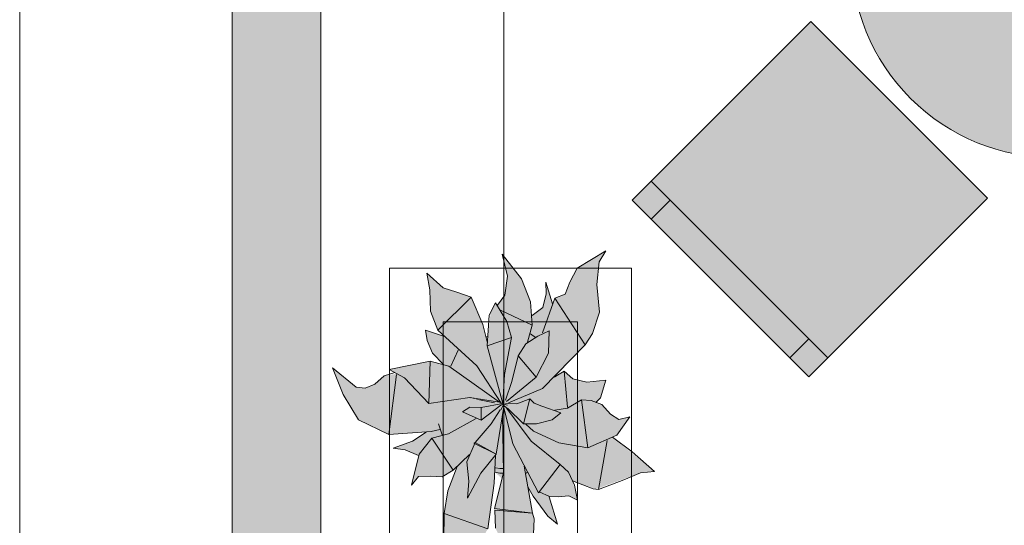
# Model space of a CAD drawing. Header units: millimetres. Extents: x -14761 to 157739, y -22400 to 107990.
# Tile 49 of 190: x 35550 to 37381, y 51458 to 52399. Entities that reach past the tile are written whole.
import ezdxf

# ---------------------------------------------------------------- set-up
doc = ezdxf.new("R2010")
doc.units = ezdxf.units.MM
doc.header["$MEASUREMENT"] = 0
doc.linetypes.add('Штриховая', pattern=[564.444447, 282.222223, -282.222223])
for name, color, linetype in [('Интерьер - Мебель', 7, 'Continuous'), ('Конструктив - Стены наружние фасад', 7, 'Continuous'), ('Элемент Модели - Зона', 7, 'Continuous'), ('Элемент Модели - Оси', 7, 'Continuous')]:
    doc.layers.add(name, color=color, linetype=linetype)

msp = doc.modelspace()

# ---------------------------------------------------------------- hatches: boundary and pattern name
at = {"layer": 'Интерьер - Мебель', "linetype": 'Continuous', "lineweight": 0, "true_color": 0xffffff}
for points in [[(37206.7, 52782.9, 1), (37737, 52252.6, 1)], [(37349.9, 52067), (37021.1, 52395.8), (36688.7, 52063.4), (37017.5, 51734.6)], [(36131.4, 51751.4), (36151.7, 51701.9), (36179.9, 51654.8), (36236.5, 51627.2), (36305.7, 51631.9), (36281.7, 51615.7), (36244.4, 51601.7), (36266.8, 51598.6), (36291.6, 51588.5), (36278.5, 51533), (36291.9, 51549.1), (36329, 51548.8), (36335.6, 51548.3), (36355.8, 51560.7), (36363.6, 51567.7), (36345.8, 51521), (36340.2, 51485.7), (36339, 51437.2), (36322.5, 51401), (36292.4, 51378.1), (36330.3, 51381.4), (36374.7, 51394.1), (36404.7, 51423), (36420.3, 51451.6), (36433.9, 51557), (36447.1, 51545), (36432.7, 51489.5), (36434.5, 51453.1), (36446.9, 51429.1), (36466.5, 51416.2), (36481.8, 51390.1), (36485.9, 51370.8), (36505.6, 51442), (36505, 51475.8), (36495.7, 51524.7), (36529.1, 51479.8), (36549.9, 51460.7), (36535.3, 51512), (36561.2, 51512.2), (36571.2, 51513.2), (36587.5, 51505.1), (36577.9, 51541), (36621.7, 51525.7), (36704.5, 51556), (36730.6, 51558.4), (36652.2, 51622.4), (36660.5, 51626), (36684.6, 51660.2), (36663.9, 51655.1), (36648.5, 51664.9), (36632.5, 51683.4), (36622.7, 51686.9), (36629.8, 51695.8), (36639.7, 51728.5), (36604.4, 51724.5), (36578.8, 51731.1), (36562.5, 51745), (36546.3, 51734.8), (36601.4, 51794.4), (36615.1, 51815), (36628.3, 51854.7), (36623.3, 51906.2), (36627.5, 51948.8), (36640, 51969.1), (36586.5, 51937.1), (36564.3, 51888.7), (36545.4, 51881.2), (36541.1, 51870.2), (36528.1, 51911.1), (36529.2, 51889.3), (36522.6, 51863.6), (36502.8, 51848.5), (36499.9, 51874), (36483.3, 51917.3), (36446.9, 51963.2), (36456.9, 51922.2), (36452.4, 51886.8), (36438.3, 51868.3), (36435, 51872.4), (36425.7, 51854.4), (36419.9, 51797.4), (36411, 51832.2), (36389.3, 51882.8), (36337.3, 51900.1), (36307.3, 51927.3), (36312.7, 51896.6), (36313.9, 51857.1), (36327.6, 51821.7), (36340.1, 51809.8), (36304.7, 51821.7), (36307.7, 51802), (36317.5, 51778.6), (36338.2, 51757.6), (36313.4, 51764), (36237.1, 51748.4), (36251.5, 51740.5), (36227.6, 51736.5), (36219, 51728.6), (36204.9, 51718.4), (36192.7, 51713.5), (36175.4, 51715.3)]]:
    msp.add_hatch(color=7, dxfattribs=at).paths.add_polyline_path(points)
at = {"layer": 'Конструктив - Стены наружние фасад', "linetype": 'Continuous', "lineweight": 0, "true_color": 0x000000}
for points in [[(35945, 54100), (35945, 42262.5), (35960, 42262.5), (35960, 54100)], [(35990, 53700), (35960, 53700), (35960, 42262.5), (35990, 42262.5)], [(35990, 53700), (35990, 42262.5), (36110, 42262.5), (36110, 53700)]]:
    msp.add_hatch(color=18, dxfattribs=at).paths.add_polyline_path(points)

# ---------------------------------------------------------------- linework, layer by layer
at = {"layer": 'Интерьер - Мебель', "color": 7, "linetype": 'Continuous', "lineweight": 15}
for p, q in [((37052.9, 51770), (36724.1, 52098.8)), ((36759.4, 52063.4), (36724.1, 52028.1)), ((36446.9, 51963.2), (36456.9, 51922.2)), ((36446.9, 51963.2), (36483.3, 51917.3)), ((36446.9, 51963.2), (36456.9, 51922.2)), ((36446.9, 51963.2), (36483.3, 51917.3)), ((36586.5, 51937.1), (36640, 51969.1)), ((36586.5, 51937.1), (36640, 51969.1)), ((36627.5, 51948.8), (36640, 51969.1)), ((36627.5, 51948.8), (36640, 51969.1)), ((36623.3, 51906.2), (36627.5, 51948.8)), ((36623.3, 51906.2), (36627.5, 51948.8)), ((36237.4, 51937.1), (36237.4, 50437.1)), ((36687.4, 51937.1), (36237.4, 51937.1)), ((36307.3, 51927.3), (36312.7, 51896.6)), ((36307.3, 51927.3), (36337.3, 51900.1)), ((36307.3, 51927.3), (36312.7, 51896.6)), ((36307.3, 51927.3), (36337.3, 51900.1)), ((36572.9, 51910.6), (36586.5, 51937.1)), ((36572.9, 51910.6), (36586.5, 51937.1)), ((36687.4, 50437.1), (36687.4, 51937.1)), ((36452.4, 51886.8), (36456.9, 51922.2)), ((36452.4, 51886.8), (36456.9, 51922.2)), ((36483.3, 51917.3), (36499.9, 51874)), ((36483.3, 51917.3), (36499.9, 51874)), ((36528.1, 51911.1), (36529.2, 51889.3)), ((36528.1, 51911.1), (36541.1, 51870.2)), ((36528.1, 51911.1), (36529.2, 51889.3)), ((36528.1, 51911.1), (36541.1, 51870.2)), ((36564.3, 51888.7), (36572.9, 51910.6)), ((36564.3, 51888.7), (36572.9, 51910.6)), ((36312.7, 51896.6), (36313.9, 51857.1)), ((36312.7, 51896.6), (36313.9, 51857.1)), ((36337.3, 51900.1), (36363.2, 51892.1)), ((36337.3, 51900.1), (36363.2, 51892.1)), ((36363.2, 51892.1), (36389.3, 51882.8)), ((36363.2, 51892.1), (36389.3, 51882.8)), ((36623.3, 51906.2), (36628.3, 51854.7)), ((36623.3, 51906.2), (36628.3, 51854.7)), ((36327.6, 51821.7), (36389.3, 51882.8)), ((36327.6, 51821.7), (36389.3, 51882.8)), ((36389.3, 51882.8), (36411, 51832.2)), ((36389.3, 51882.8), (36411, 51832.2)), ((36423.1, 51849.3), (36435, 51872.4)), ((36423.1, 51849.3), (36435, 51872.4)), ((36435, 51872.4), (36455.7, 51837.7)), ((36435, 51872.4), (36455.7, 51837.7)), ((36438.3, 51868.3), (36452.4, 51886.8)), ((36438.3, 51868.3), (36452.4, 51886.8)), ((36499.9, 51874), (36503.1, 51830.7)), ((36499.9, 51874), (36503.1, 51830.7)), ((36522.2, 51816.3), (36545.4, 51881.2)), ((36522.2, 51816.3), (36545.4, 51881.2)), ((36522.6, 51863.6), (36529.2, 51889.3)), ((36522.6, 51863.6), (36529.2, 51889.3)), ((36545.4, 51881.2), (36564.3, 51888.7)), ((36545.4, 51881.2), (36564.3, 51888.7)), ((36545.4, 51881.2), (36601.4, 51794.4)), ((36545.4, 51881.2), (36601.4, 51794.4)), ((36313.9, 51857.1), (36327.6, 51821.7)), ((36313.9, 51857.1), (36327.6, 51821.7)), ((36444.3, 51858.7), (36503.1, 51830.7)), ((36444.3, 51858.7), (36503.1, 51830.7)), ((36502.8, 51848.5), (36522.6, 51863.6)), ((36502.8, 51848.5), (36522.6, 51863.6)), ((36615.1, 51815), (36628.3, 51854.7)), ((36615.1, 51815), (36628.3, 51854.7)), ((36337.4, 51837.1), (36337.4, 50537.1)), ((36587.4, 51837.1), (36337.4, 51837.1)), ((36419.6, 51792.2), (36423.1, 51849.3)), ((36419.6, 51792.2), (36423.1, 51849.3)), ((36455.7, 51837.7), (36464.5, 51808)), ((36455.7, 51837.7), (36464.5, 51808)), ((36587.4, 50537.1), (36587.4, 51837.1)), ((36304.7, 51821.7), (36307.7, 51802)), ((36304.7, 51821.7), (36340.1, 51809.8)), ((36304.7, 51821.7), (36307.7, 51802)), ((36304.7, 51821.7), (36340.1, 51809.8)), ((36327.6, 51821.7), (36399.9, 51754.9)), ((36327.6, 51821.7), (36399.9, 51754.9)), ((36411, 51832.2), (36419.9, 51797.4)), ((36411, 51832.2), (36419.9, 51797.4)), ((36494.3, 51799), (36503.1, 51830.7)), ((36494.3, 51799), (36503.1, 51830.7)), ((36513.5, 51810.5), (36534.4, 51820.1)), ((36513.5, 51810.5), (36534.4, 51820.1)), ((36533.6, 51778.6), (36534.4, 51820.1)), ((36533.6, 51778.6), (36534.4, 51820.1)), ((36307.7, 51802), (36317.5, 51778.6)), ((36307.7, 51802), (36317.5, 51778.6)), ((36416.8, 51808.3), (36420.6, 51809.5)), ((36416.8, 51808.3), (36420.6, 51809.5)), ((36419.6, 51792.2), (36464.5, 51808)), ((36419.6, 51792.2), (36464.5, 51808)), ((36451.6, 51739), (36464.5, 51808)), ((36451.6, 51739), (36464.5, 51808)), ((36491.3, 51796), (36513.5, 51810.5)), ((36491.3, 51796), (36513.5, 51810.5)), ((36499.6, 51814.8), (36509.3, 51808.1)), ((36499.6, 51814.8), (36509.3, 51808.1)), ((36601.4, 51794.4), (36615.1, 51815)), ((36601.4, 51794.4), (36615.1, 51815)), ((37017.5, 51805.3), (36982.2, 51770)), ((36351.7, 51754.4), (36365.5, 51784.5)), ((36351.7, 51754.4), (36365.5, 51784.5)), ((36419.6, 51792.2), (36448.7, 51684.9)), ((36419.6, 51792.2), (36448.7, 51684.9)), ((36476.7, 51773.6), (36491.3, 51796)), ((36476.7, 51773.6), (36491.3, 51796)), ((36522.3, 51713), (36601.4, 51794.4)), ((36522.3, 51713), (36601.4, 51794.4)), ((36237.1, 51748.4), (36313.4, 51764)), ((36237.1, 51748.4), (36313.4, 51764)), ((36311, 51685.1), (36313.4, 51764)), ((36311, 51685.1), (36313.4, 51764)), ((36313.4, 51764), (36348.1, 51754.5)), ((36313.4, 51764), (36348.1, 51754.5)), ((36317.5, 51778.6), (36338.2, 51757.6)), ((36317.5, 51778.6), (36338.2, 51757.6)), ((36465.3, 51725.7), (36476.7, 51773.6)), ((36465.3, 51725.7), (36476.7, 51773.6)), ((36476.7, 51773.6), (36510.5, 51734.3)), ((36476.7, 51773.6), (36510.5, 51734.3)), ((36510.5, 51734.3), (36533.6, 51778.6)), ((36510.5, 51734.3), (36533.6, 51778.6)), ((36131.4, 51751.4), (36151.7, 51701.9)), ((36131.4, 51751.4), (36175.4, 51715.3)), ((36131.4, 51751.4), (36151.7, 51701.9)), ((36131.4, 51751.4), (36175.4, 51715.3)), ((36237.1, 51748.4), (36265.8, 51732.5)), ((36237.1, 51748.4), (36265.8, 51732.5)), ((36348.1, 51754.5), (36442.2, 51687.3)), ((36348.1, 51754.5), (36442.2, 51687.3)), ((36399.9, 51754.9), (36445.6, 51685.5)), ((36399.9, 51754.9), (36445.6, 51685.5)), ((36544.1, 51734.1), (36562.5, 51745)), ((36544.1, 51734.1), (36562.5, 51745)), ((36562.5, 51745), (36568.8, 51678.2)), ((36562.5, 51745), (36578.8, 51731.1)), ((36562.5, 51745), (36568.8, 51678.2)), ((36562.5, 51745), (36578.8, 51731.1)), ((36210.4, 51720.7), (36227.6, 51736.5)), ((36210.4, 51720.7), (36227.6, 51736.5)), ((36227.6, 51736.5), (36247.3, 51742.8)), ((36227.6, 51736.5), (36247.3, 51742.8)), ((36236.5, 51627.2), (36250.6, 51738.9)), ((36236.5, 51627.2), (36250.6, 51738.9)), ((36265.8, 51732.5), (36311, 51685.1)), ((36265.8, 51732.5), (36311, 51685.1)), ((36448.7, 51684.9), (36451.6, 51739)), ((36448.7, 51684.9), (36451.6, 51739)), ((36453.1, 51691.4), (36465.3, 51725.7)), ((36453.1, 51691.4), (36465.3, 51725.7)), ((36455, 51688.6), (36510.5, 51734.3)), ((36455, 51688.6), (36510.5, 51734.3)), ((36545.6, 51737.3), (36546.3, 51734.8)), ((36545.6, 51737.3), (36546.3, 51734.8)), ((36578.8, 51731.1), (36604.4, 51724.5)), ((36578.8, 51731.1), (36604.4, 51724.5)), ((36604.4, 51724.5), (36639.7, 51728.5)), ((36604.4, 51724.5), (36639.7, 51728.5)), ((36629.8, 51695.8), (36639.7, 51728.5)), ((36629.8, 51695.8), (36639.7, 51728.5)), ((36175.4, 51715.3), (36192.7, 51713.5)), ((36175.4, 51715.3), (36192.7, 51713.5)), ((36192.7, 51713.5), (36210.4, 51720.7)), ((36192.7, 51713.5), (36210.4, 51720.7)), ((36459, 51686.3), (36522.3, 51713)), ((36459, 51686.3), (36522.3, 51713)), ((36151.7, 51701.9), (36179.9, 51654.8)), ((36151.7, 51701.9), (36179.9, 51654.8)), ((36311, 51685.1), (36387.1, 51696.2)), ((36311, 51685.1), (36387.1, 51696.2)), ((36387.1, 51696.2), (36442.2, 51687.3)), ((36387.1, 51696.2), (36442.2, 51687.3)), ((36387.5, 51695.9), (36388.5, 51695.7)), ((36387.5, 51695.9), (36388.5, 51695.7)), ((36393.3, 51694.7), (36395.2, 51694.3)), ((36393.3, 51694.7), (36395.2, 51694.3)), ((36399.1, 51693.4), (36403, 51692.6)), ((36399.1, 51693.4), (36403, 51692.6)), ((36404.9, 51692.1), (36432.9, 51686)), ((36404.9, 51692.1), (36432.9, 51686)), ((36474.2, 51684.2), (36498.7, 51693.6)), ((36474.2, 51684.2), (36498.7, 51693.6)), ((36487, 51647), (36498.7, 51693.6)), ((36487, 51647), (36498.7, 51693.6)), ((36498.7, 51693.6), (36506.5, 51685.7)), ((36498.7, 51693.6), (36506.5, 51685.7)), ((36568.9, 51676.2), (36594.5, 51691.8)), ((36568.9, 51676.2), (36594.5, 51691.8)), ((36594.5, 51691.8), (36606.4, 51602.7)), ((36594.5, 51691.8), (36612.9, 51690.4)), ((36594.5, 51691.8), (36606.4, 51602.7)), ((36594.5, 51691.8), (36612.9, 51690.4)), ((36612.9, 51690.4), (36632.5, 51683.4)), ((36612.9, 51690.4), (36632.5, 51683.4)), ((36621.2, 51686.9), (36629.8, 51695.8)), ((36621.2, 51686.9), (36629.8, 51695.8)), ((36373.5, 51669.7), (36387.3, 51678.5)), ((36373.5, 51669.7), (36387.3, 51678.5)), ((36373.5, 51669.7), (36408.2, 51654.2)), ((36373.5, 51669.7), (36408.2, 51654.2)), ((36387.3, 51678.5), (36408, 51677.8)), ((36387.3, 51678.5), (36408, 51677.8)), ((36408, 51677.8), (36448.7, 51684.9)), ((36408, 51677.8), (36448.7, 51684.9)), ((36408, 51677.8), (36408.2, 51654.2)), ((36408, 51677.8), (36408.2, 51654.2)), ((36408.2, 51654.2), (36444.8, 51682)), ((36408.2, 51654.2), (36444.8, 51682)), ((36426.7, 51646.9), (36443.3, 51673.2)), ((36426.7, 51646.9), (36443.3, 51673.2)), ((36436.3, 51590.9), (36450, 51679.3)), ((36436.3, 51590.9), (36450, 51679.3)), ((36444.5, 51673.3), (36451, 51685.3)), ((36444.5, 51673.3), (36451, 51685.3)), ((36445.3, 51682.2), (36451, 51685.3)), ((36445.3, 51682.2), (36451, 51685.3)), ((36446.3, 51684.5), (36448.2, 51684)), ((36446.3, 51684.5), (36448.2, 51684)), ((36447.8, 51684.2), (36448.7, 51684.9)), ((36447.8, 51684.2), (36448.7, 51684.9)), ((36449.9, 51680.1), (36467.2, 51609.7)), ((36449.9, 51680.1), (36467.2, 51609.7)), ((36450.2, 51683.6), (36457, 51681.9)), ((36450.2, 51683.6), (36457, 51681.9)), ((36450.2, 51681.2), (36464.8, 51668.6)), ((36450.2, 51681.2), (36464.8, 51668.6)), ((36453.4, 51684.8), (36474.2, 51684.2)), ((36453.4, 51684.8), (36474.2, 51684.2)), ((36455.7, 51675.6), (36501.2, 51614.7)), ((36455.7, 51675.6), (36501.2, 51614.7)), ((36457.2, 51676.6), (36487, 51647)), ((36457.2, 51676.6), (36487, 51647)), ((36506.5, 51685.7), (36521, 51680.1)), ((36506.5, 51685.7), (36521, 51680.1)), ((36521, 51680.1), (36556.2, 51667.7)), ((36521, 51680.1), (36556.2, 51667.7)), ((36545, 51672.5), (36568.9, 51676.2)), ((36545, 51672.5), (36568.9, 51676.2)), ((36632.5, 51683.4), (36648.5, 51664.9)), ((36632.5, 51683.4), (36648.5, 51664.9)), ((36179.9, 51654.8), (36236.5, 51627.2)), ((36179.9, 51654.8), (36236.5, 51627.2)), ((36347.3, 51628.8), (36399.1, 51657.1)), ((36347.3, 51628.8), (36399.1, 51657.1)), ((36448.1, 51663.8), (36449.9, 51555.7)), ((36448.1, 51663.8), (36449.9, 51555.7)), ((36511.1, 51647.4), (36540.1, 51654.9)), ((36511.1, 51647.4), (36540.1, 51654.9)), ((36540.1, 51654.9), (36556.2, 51667.7)), ((36540.1, 51654.9), (36556.2, 51667.7)), ((36648.5, 51664.9), (36663.9, 51655.1)), ((36648.5, 51664.9), (36663.9, 51655.1)), ((36660.5, 51626), (36684.6, 51660.2)), ((36660.5, 51626), (36684.6, 51660.2)), ((36663.9, 51655.1), (36684.6, 51660.2)), ((36663.9, 51655.1), (36684.6, 51660.2)), ((36236.5, 51627.2), (36314.9, 51633.2)), ((36236.5, 51627.2), (36314.9, 51633.2)), ((36314.9, 51633.2), (36331.4, 51636.6)), ((36314.9, 51633.2), (36331.4, 51636.6)), ((36328.6, 51647.2), (36335.7, 51626.5)), ((36328.6, 51647.2), (36335.7, 51626.5)), ((36396.7, 51612.2), (36426.7, 51646.9)), ((36396.7, 51612.2), (36426.7, 51646.9)), ((36487, 51647), (36511.1, 51647.4)), ((36487, 51647), (36511.1, 51647.4)), ((36490.9, 51646.3), (36505.5, 51633.8)), ((36490.9, 51646.3), (36505.5, 51633.8)), ((36505.5, 51633.8), (36552.5, 51612)), ((36505.5, 51633.8), (36552.5, 51612)), ((36280.3, 51614.7), (36305.7, 51631.9)), ((36280.3, 51614.7), (36305.7, 51631.9)), ((36292.7, 51590.6), (36316.5, 51620.4)), ((36292.7, 51590.6), (36316.5, 51620.4)), ((36316.5, 51620.4), (36347.3, 51628.8)), ((36316.5, 51620.4), (36347.3, 51628.8)), ((36316.5, 51620.4), (36355.8, 51560.7)), ((36316.5, 51620.4), (36355.8, 51560.7)), ((36606.4, 51602.7), (36660.5, 51626)), ((36606.4, 51602.7), (36660.5, 51626)), ((36626.6, 51525.1), (36642.3, 51616.3)), ((36626.6, 51525.1), (36642.3, 51616.3)), ((36652.2, 51622.4), (36688.9, 51595.2)), ((36652.2, 51622.4), (36688.9, 51595.2)), ((36244.4, 51601.7), (36280.3, 51614.7)), ((36244.4, 51601.7), (36280.3, 51614.7)), ((36244.4, 51601.7), (36266.8, 51598.6)), ((36244.4, 51601.7), (36266.8, 51598.6)), ((36266.8, 51598.6), (36291.6, 51588.5)), ((36266.8, 51598.6), (36291.6, 51588.5)), ((36381.5, 51576.3), (36396.7, 51612.2)), ((36381.5, 51576.3), (36396.7, 51612.2)), ((36394.4, 51611.5), (36396.7, 51612.2)), ((36394.4, 51611.5), (36396.7, 51612.2)), ((36394.4, 51611.5), (36436.3, 51590.9)), ((36394.4, 51611.5), (36436.3, 51590.9)), ((36396.7, 51612.2), (36436.3, 51590.9)), ((36396.7, 51612.2), (36436.3, 51590.9)), ((36467.2, 51609.7), (36514.5, 51518.7)), ((36467.2, 51609.7), (36514.5, 51518.7)), ((36501.2, 51614.7), (36555.1, 51571.5)), ((36501.2, 51614.7), (36555.1, 51571.5)), ((36552.5, 51612), (36606.4, 51602.7)), ((36552.5, 51612), (36606.4, 51602.7)), ((36278.5, 51533), (36292.7, 51590.6)), ((36278.5, 51533), (36292.7, 51590.6)), ((36355.8, 51560.7), (36386.5, 51590.1)), ((36355.8, 51560.7), (36386.5, 51590.1)), ((36407.7, 51555.2), (36436.3, 51590.9)), ((36407.7, 51555.2), (36436.3, 51590.9)), ((36432.2, 51536.5), (36435, 51588.5)), ((36432.2, 51536.5), (36435, 51588.5)), ((36688.9, 51595.2), (36730.6, 51558.4)), ((36688.9, 51595.2), (36730.6, 51558.4)), ((36335.6, 51548.3), (36355.8, 51560.7)), ((36335.6, 51548.3), (36355.8, 51560.7)), ((36346, 51522.2), (36363.6, 51567.7)), ((36346, 51522.2), (36363.6, 51567.7)), ((36381.5, 51576.3), (36385.5, 51540.7)), ((36381.5, 51576.3), (36385.5, 51540.7)), ((36435, 51565.5), (36443, 51563.9)), ((36435, 51565.5), (36443, 51563.9)), ((36443, 51563.9), (36448.7, 51564.3)), ((36443, 51563.9), (36448.7, 51564.3)), ((36488.1, 51568.2), (36503.3, 51481.1)), ((36488.1, 51568.2), (36503.3, 51481.1)), ((36514.5, 51518.7), (36555.1, 51571.5)), ((36514.5, 51518.7), (36555.1, 51571.5)), ((36555.1, 51571.5), (36570.3, 51557.2)), ((36555.1, 51571.5), (36570.3, 51557.2)), ((36278.5, 51533), (36291.9, 51549.1)), ((36278.5, 51533), (36291.9, 51549.1)), ((36291.9, 51549.1), (36313.4, 51550.1)), ((36291.9, 51549.1), (36313.4, 51550.1)), ((36313.4, 51550.1), (36335.6, 51548.3)), ((36313.4, 51550.1), (36335.6, 51548.3)), ((36382.7, 51508.8), (36407.7, 51555.2)), ((36382.7, 51508.8), (36407.7, 51555.2)), ((36432.7, 51489.5), (36449.9, 51555.7)), ((36432.7, 51489.5), (36449.9, 51555.7)), ((36433.9, 51557), (36442.6, 51555.2)), ((36433.9, 51557), (36442.6, 51555.2)), ((36442.6, 51555.2), (36449.4, 51555.6)), ((36442.6, 51555.2), (36449.4, 51555.6)), ((36491.9, 51555.5), (36493.8, 51556.8)), ((36491.9, 51555.5), (36493.8, 51556.8)), ((36570.3, 51557.2), (36581.5, 51532.8)), ((36570.3, 51557.2), (36581.5, 51532.8)), ((36626.6, 51525.1), (36673.5, 51543.1)), ((36626.6, 51525.1), (36673.5, 51543.1)), ((36673.5, 51543.1), (36704.5, 51556)), ((36673.5, 51543.1), (36704.5, 51556)), ((36704.5, 51556), (36730.6, 51558.4)), ((36704.5, 51556), (36730.6, 51558.4)), ((36382.7, 51508.8), (36385.5, 51540.7)), ((36382.7, 51508.8), (36385.5, 51540.7)), ((36420.3, 51451.6), (36432.2, 51536.5)), ((36420.3, 51451.6), (36432.2, 51536.5)), ((36495.1, 51529.9), (36505, 51512.6)), ((36495.1, 51529.9), (36505, 51512.6)), ((36577.9, 51541), (36616.7, 51526.3)), ((36577.9, 51541), (36616.7, 51526.3)), ((36581.5, 51532.8), (36587.5, 51505.1)), ((36581.5, 51532.8), (36587.5, 51505.1)), ((36616.7, 51526.3), (36626.6, 51525.1)), ((36616.7, 51526.3), (36626.6, 51525.1)), ((36339.3, 51480.2), (36346, 51522.2)), ((36339.3, 51480.2), (36346, 51522.2)), ((36505, 51512.6), (36532.2, 51475.6)), ((36505, 51512.6), (36532.2, 51475.6)), ((36515.9, 51520.4), (36535.3, 51512)), ((36515.9, 51520.4), (36535.3, 51512)), ((36534.7, 51511.4), (36549.9, 51460.7)), ((36534.7, 51511.4), (36549.9, 51460.7)), ((36535.3, 51512), (36551.2, 51511.2)), ((36535.3, 51512), (36551.2, 51511.2)), ((36551.2, 51511.2), (36571.2, 51513.2)), ((36551.2, 51511.2), (36571.2, 51513.2)), ((36571.2, 51513.2), (36587.5, 51505.1)), ((36571.2, 51513.2), (36587.5, 51505.1)), ((36432.7, 51489.5), (36499.5, 51481.6)), ((36432.7, 51489.5), (36499.5, 51481.6)), ((36433.3, 51486.7), (36434.5, 51453.1)), ((36433.3, 51486.7), (36503.3, 51481.1)), ((36433.3, 51486.7), (36434.5, 51453.1)), ((36433.3, 51486.7), (36503.3, 51481.1)), ((36338.9, 51431.4), (36339.3, 51480.2)), ((36338.9, 51431.4), (36339.3, 51480.2)), ((36339.3, 51480.2), (36420.3, 51451.6)), ((36339.3, 51480.2), (36420.3, 51451.6)), ((36503.3, 51481.1), (36506.8, 51470.4)), ((36503.3, 51481.1), (36506.8, 51470.4)), ((36505.6, 51442), (36506.8, 51470.4)), ((36505.6, 51442), (36506.8, 51470.4)), ((36532.2, 51475.6), (36549.9, 51460.7)), ((36532.2, 51475.6), (36549.9, 51460.7))]:
    msp.add_line(p, q, dxfattribs=at)
at = {"layer": 'Интерьер - Мебель', "color": 7, "linetype": 'Continuous', "lineweight": 15, "flags": 128}
msp.add_lwpolyline([(37206.7, 52782.9, 1), (37737, 52252.6, 1)], format="xyb", close=True, dxfattribs=at)
msp.add_lwpolyline([(37349.9, 52067), (37021.1, 52395.8), (36688.7, 52063.4), (37017.5, 51734.6)], close=True, dxfattribs=at)
at = {"layer": 'Конструктив - Стены наружние фасад', "color": 7, "linetype": 'Continuous', "lineweight": 15, "flags": 128}
for points in [[(35945, 54100), (35945, 42262.5)], [(36110, 45305), (36110, 53688)]]:
    msp.add_lwpolyline(points, dxfattribs=at)
at = {"layer": 'Элемент Модели - Зона', "color": 7, "linetype": 'Штриховая', "lineweight": 15, "flags": 128}
msp.add_lwpolyline([(36110, 45157.4), (36110, 44957.4), (36150, 44957.4), (36150, 45300), (36750, 45300), (36750, 45000), (44700, 45000), (44700, 45300), (45300, 45300), (45300, 45000), (53700, 45000), (53700, 45300), (54300, 45300), (54300, 44957.4), (61025, 44957.4), (61025, 54212.5), (61035.5, 54212.5), (61035.5, 59730), (60580, 59730), (60580, 63080), (60300, 63080), (60300, 63320), (62680, 63320), (62680, 64500), (55920, 64500), (55920, 63320), (58800, 63320), (58800, 63080), (58000, 63080), (58000, 52600), (48600, 52600), (48600, 53700), (36110, 53700), (36110, 53650)], close=True, dxfattribs=at)
at = {"layer": 'Элемент Модели - Оси', "color": 7, "linetype": 'Continuous', "lineweight": 15}
for p, q in [((35550, 92200), (35550, -1975)), ((36450, 92200), (36450, -1975))]:
    msp.add_line(p, q, dxfattribs=at)

doc.saveas('drawing.dxf')
